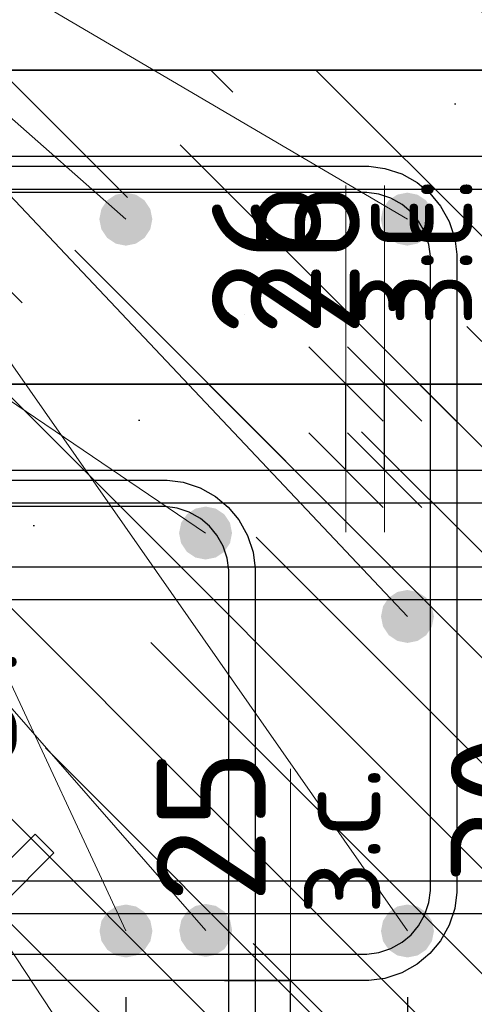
# Model space of a CAD drawing. Header units: metres. Extents: x -38 to 97, y -15 to 21.
# Tile 146 of 233: x 72.368 to 72.506, y 6.396 to 6.694. Entities that reach past the tile are written whole.
import ezdxf

# ---------------------------------------------------------------- set-up
doc = ezdxf.new("R2010")
doc.units = ezdxf.units.M
doc.header["$PDMODE"] = 65
for name, color, linetype, lineweight in [('XR$3$Арм. стержнями верхней зоны', 180, 'Continuous', 35), ('XR$3$Арм. стержнями нижней зоны', 180, 'Continuous', 35), ('XR$3$Арм.стержн. Арматура края', 96, 'Continuous', 35), ('XR$3$Арм.стержн. Хомут', 240, 'Continuous', 35), ('XR$3$Арм.стержн.горизонт. 1', 180, 'Continuous', 35), ('XR$3$Размерная линия (1)', 7, 'Continuous', 13), ('XR$3$Размерная линия_ общее', 7, 'Continuous', 13), ('XR$4$Арм. стержнями верхней зоны', 180, 'Continuous', 35), ('XR$4$Арм. стержнями нижней зоны', 180, 'Continuous', 35), ('XR$4$Арм.стержн. Арматура края', 96, 'Continuous', 35), ('XR$4$Арм.стержн. Хомут', 240, 'Continuous', 35), ('XR$4$Арм.стержн.горизонт. 1', 180, 'Continuous', 35), ('XR$4$Размерная линия_ общее', 7, 'Continuous', 13), ('XR$6$Арм. стержнями верхней зоны', 180, 'Continuous', 35), ('XR$6$Арм. стержнями нижней зоны', 180, 'Continuous', 35), ('XR$6$Арм.стержн. Арматура края', 96, 'Continuous', 35), ('XR$6$Арм.стержн. Хомут', 240, 'Continuous', 35), ('XR$6$Арм.стержн.горизонт. 1', 180, 'Continuous', 35), ('XR$6$Размерная линия_ общее', 7, 'Continuous', 13)]:
    doc.layers.add(name, color=color, linetype=linetype, lineweight=lineweight)
doc.styles.add('ISOCPEUR', font='txt')
doc.dimstyles.new('DIMSTYLE_11', dxfattribs={"dimtxt": 0.033, "dimasz": 0.0375, "dimexe": 0, "dimexo": 0, "dimgap": 0.0165, "dimtad": 2, "dimdec": 0, "dimlfac": 1000, "dimrnd": 1, "dimzin": 12, "dimdsep": 46, "dimtxsty": 'ISOCPEUR', "dimblk1": 'ALL_ML_STRICH', "dimblk2": 'ALL_ML_STRICH', "dimsah": 1, "dimcen": 0, "dimclrd": 7, "dimclre": 256, "dimclrt": 7, "dimadec": 0, "dimazin": 0, "dimtfac": 1, "dimtdec": 0, "dimtix": 1, "dimtmove": 2, "dimatfit": 3, "dimfxl": 0, "dimtvp": 1.2, "dimtzin": 0, "dimlwd": 0, "dimlwe": -3, "dimarcsym": 0})
doc.dimstyles.new('DIMSTYLE_12', dxfattribs={"dimtxt": 0.03, "dimasz": 0.03, "dimexe": 0, "dimexo": 0, "dimgap": 0.015, "dimtad": 2, "dimdec": 0, "dimlfac": 1000, "dimrnd": 1, "dimzin": 12, "dimdsep": 46, "dimtxsty": 'ISOCPEUR', "dimblk1": 'ALL_ML_STRICH', "dimblk2": 'ALL_ML_STRICH', "dimsah": 1, "dimcen": 0, "dimclrd": 7, "dimclre": 256, "dimclrt": 7, "dimadec": 0, "dimazin": 0, "dimtfac": 1, "dimtdec": 0, "dimtix": 1, "dimtmove": 2, "dimatfit": 3, "dimfxl": 0, "dimtzin": 0, "dimlwd": 0, "dimlwe": -3, "dimarcsym": 0})
doc.dimstyles.new('DIMSTYLE_14', dxfattribs={"dimtxt": 0.03, "dimasz": 0.03, "dimexe": 0, "dimexo": 0, "dimgap": 0.015, "dimtad": 2, "dimdec": 0, "dimlfac": 1000, "dimrnd": 1, "dimzin": 12, "dimdsep": 46, "dimtxsty": 'ISOCPEUR', "dimblk1": 'ALL_ML_STRICH', "dimblk2": 'ALL_ML_STRICH', "dimsah": 1, "dimcen": 0, "dimclrd": 7, "dimclre": 256, "dimclrt": 7, "dimadec": 0, "dimazin": 0, "dimtfac": 1, "dimtdec": 0, "dimtix": 1, "dimtmove": 2, "dimatfit": 3, "dimfxl": 0, "dimtvp": 1.2, "dimtzin": 0, "dimlwd": 0, "dimlwe": -3, "dimarcsym": 0})
doc.dimstyles.new('DIMSTYLE_9', dxfattribs={"dimtxt": 0.033, "dimasz": 0.0375, "dimexe": 0, "dimexo": 0, "dimgap": 0.0165, "dimtad": 2, "dimdec": 0, "dimlfac": 1000, "dimrnd": 1, "dimzin": 12, "dimdsep": 46, "dimtxsty": 'ISOCPEUR', "dimblk1": 'ALL_ML_STRICH', "dimblk2": 'ALL_ML_STRICH', "dimsah": 1, "dimcen": 0, "dimclrd": 7, "dimclre": 256, "dimclrt": 7, "dimadec": 0, "dimazin": 0, "dimtfac": 1, "dimtdec": 0, "dimtix": 1, "dimtmove": 2, "dimatfit": 3, "dimfxl": 0, "dimtvp": 1.2, "dimtzin": 0, "dimlwd": 0, "dimlwe": -3, "dimarcsym": 0})
pattern_1 = [(135, (0, 0), (-0.031819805, -0.031819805), [0.4, -0.05, 0, -0.05]), (135, (-0.01591, -0.01591), (-0.031819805, -0.031819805), [0.8, -0.1, 0.1, -0.1])]

# ---------------------------------------------------------------- blocks, each defined once
blk = doc.blocks.new('ALL_ML_STRICH')
at = {"color": 0, "linetype": 'ByBlock', "lineweight": -2}
for p, q in [((0, -0.5), (0, 0.5)), ((-0.3, -0.3), (0.3, 0.3)), ((-1, 0), (0.5, 0))]:
    blk.add_line(p, q, dxfattribs=at)
blk = doc.blocks.new('*D68')
at = {"layer": 'DEFPOINTS', "color": 7, "linetype": 'Continuous', "lineweight": 13, "transparency": 33554687}
for p in [(72.27526, 6.46063), (72.27526, 6.42564), (72.30026, 6.42064)]:
    blk.add_point(p, dxfattribs=at)
at = {"layer": 'XR$3$Размерная линия_ общее', "color": 253, "linetype": 'Continuous', "lineweight": -2, "true_color": 0xa0a0a0, "transparency": 33554687}
for p, q in [((72.27526, 6.44564), (72.27526, 6.46063)), ((72.30026, 6.44064), (72.30026, 6.46063))]:
    blk.add_line(p, q, dxfattribs=at)
at = {"layer": 'XR$3$Размерная линия_ общее', "color": 7, "linetype": 'Continuous', "lineweight": -2, "transparency": 33554687}
blk.add_line((72.27526, 6.46063), (72.30026, 6.46063), dxfattribs=at)
at = {"layer": 'XR$3$Размерная линия_ общее', "color": 7, "linetype": 'Continuous', "lineweight": 13, "transparency": 33554687, "xscale": 0.0375, "yscale": 0.0375, "zscale": 0.0375, "rotation": 180}
blk.add_blockref('ALL_ML_STRICH', (72.27526, 6.46063), dxfattribs=at)
at = {"layer": 'XR$3$Размерная линия_ общее', "color": 7, "linetype": 'Continuous', "lineweight": 13, "transparency": 33554687, "xscale": 0.0375, "yscale": 0.0375, "zscale": 0.0375}
blk.add_blockref('ALL_ML_STRICH', (72.30026, 6.46063), dxfattribs=at)
at = {"layer": 'XR$3$Размерная линия_ общее', "color": 7, "linetype": 'Continuous', "lineweight": 13, "transparency": 33554687, "insert": (72.34699, 6.48463), "char_height": 0.033, "width": 0.066, "attachment_point": 5, "style": 'ISOCPEUR'}
blk.add_mtext('\\A1;{25}', dxfattribs=at)
at = {"layer": 'XR$3$Размерная линия_ общее', "color": 7, "linetype": 'Continuous', "lineweight": 13, "transparency": 33554687, "insert": (72.32004, 6.46042), "char_height": 0.027, "width": 0.00135, "attachment_point": 1, "line_spacing_factor": 0.60241, "style": 'ISOCPEUR'}
blk.add_mtext('з.с.', dxfattribs=at)
blk = doc.blocks.new('*D70')
at = {"layer": 'DEFPOINTS', "color": 7, "linetype": 'Continuous', "lineweight": 13, "transparency": 33554687}
for p in [(72.40997, 6.40326), (72.41497, 6.37826), (72.44996, 6.37826)]:
    blk.add_point(p, dxfattribs=at)
at = {"layer": 'XR$3$Размерная линия_ общее', "color": 253, "linetype": 'Continuous', "lineweight": -2, "true_color": 0xa0a0a0, "transparency": 33554687}
for p, q in [((72.42997, 6.40326), (72.44996, 6.40326)), ((72.43497, 6.37826), (72.44996, 6.37826))]:
    blk.add_line(p, q, dxfattribs=at)
at = {"layer": 'XR$3$Размерная линия_ общее', "color": 7, "linetype": 'Continuous', "lineweight": -2, "transparency": 33554687}
blk.add_line((72.44996, 6.37826), (72.44996, 6.40326), dxfattribs=at)
at = {"layer": 'XR$3$Размерная линия_ общее', "color": 7, "linetype": 'Continuous', "lineweight": 13, "transparency": 33554687, "xscale": 0.0375, "yscale": 0.0375, "zscale": 0.0375}
for p, rotation in [((72.44996, 6.40326), 90), ((72.44996, 6.37826), 270)]:
    blk.add_blockref('ALL_ML_STRICH', p, dxfattribs=dict(at, rotation=rotation))
at = {"layer": 'XR$3$Размерная линия_ общее', "color": 7, "linetype": 'Continuous', "lineweight": 13, "transparency": 33554687, "insert": (72.45016, 6.42304), "char_height": 0.027, "width": 0.00135, "attachment_point": 1, "rotation": 90, "line_spacing_factor": 0.60241, "style": 'ISOCPEUR'}
blk.add_mtext('з.с.', dxfattribs=at)
at = {"layer": 'XR$3$Размерная линия_ общее', "color": 7, "linetype": 'Continuous', "lineweight": 13, "transparency": 33554687, "insert": (72.42596, 6.44998), "char_height": 0.033, "width": 0.066, "attachment_point": 5, "rotation": 90, "style": 'ISOCPEUR'}
blk.add_mtext('\\A1;{25}', dxfattribs=at)
blk = doc.blocks.new('*D74')
at = {"layer": 'DEFPOINTS', "color": 7, "linetype": 'Continuous', "lineweight": 13, "transparency": 33554687}
for p in [(72.31523, 6.41826), (72.40023, 6.41826), (72.31523, 6.30302)]:
    blk.add_point(p, dxfattribs=at)
at = {"layer": 'XR$3$Размерная линия (1)', "color": 9, "linetype": 'Continuous', "lineweight": -2, "true_color": 0xc7c7c7, "transparency": 33554687}
for p, q in [((72.31523, 6.39826), (72.31523, 6.30302)), ((72.40023, 6.39826), (72.40023, 6.30302))]:
    blk.add_line(p, q, dxfattribs=at)
at = {"layer": 'XR$3$Размерная линия (1)', "color": 7, "linetype": 'Continuous', "lineweight": -2, "transparency": 33554687}
blk.add_line((72.31523, 6.30302), (72.40023, 6.30302), dxfattribs=at)
at = {"layer": 'XR$3$Размерная линия (1)', "color": 7, "linetype": 'Continuous', "lineweight": 13, "transparency": 33554687, "xscale": 0.03, "yscale": 0.03, "zscale": 0.03, "rotation": 180}
blk.add_blockref('ALL_ML_STRICH', (72.31523, 6.30302), dxfattribs=at)
at = {"layer": 'XR$3$Размерная линия (1)', "color": 7, "linetype": 'Continuous', "lineweight": 13, "transparency": 33554687, "xscale": 0.03, "yscale": 0.03, "zscale": 0.03}
blk.add_blockref('ALL_ML_STRICH', (72.40023, 6.30302), dxfattribs=at)
at = {"layer": 'XR$3$Размерная линия (1)', "color": 7, "linetype": 'Continuous', "lineweight": 13, "transparency": 33554687, "insert": (72.35923, 6.32552), "char_height": 0.03, "width": 0.06, "attachment_point": 5, "style": 'ISOCPEUR'}
blk.add_mtext('\\A1;{85}', dxfattribs=at)
blk = doc.blocks.new('*D75')
at = {"layer": 'DEFPOINTS', "color": 7, "linetype": 'Continuous', "lineweight": 13, "transparency": 33554687}
for p in [(72.40023, 6.41826), (72.4853, 6.41826), (72.40023, 6.30302)]:
    blk.add_point(p, dxfattribs=at)
at = {"layer": 'XR$3$Размерная линия (1)', "color": 9, "linetype": 'Continuous', "lineweight": -2, "true_color": 0xc7c7c7, "transparency": 33554687}
for p, q in [((72.40023, 6.39826), (72.40023, 6.30302)), ((72.4853, 6.39826), (72.4853, 6.30302))]:
    blk.add_line(p, q, dxfattribs=at)
at = {"layer": 'XR$3$Размерная линия (1)', "color": 7, "linetype": 'Continuous', "lineweight": -2, "transparency": 33554687}
blk.add_line((72.40023, 6.30302), (72.4853, 6.30302), dxfattribs=at)
at = {"layer": 'XR$3$Размерная линия (1)', "color": 7, "linetype": 'Continuous', "lineweight": 13, "transparency": 33554687, "xscale": 0.03, "yscale": 0.03, "zscale": 0.03, "rotation": 180}
blk.add_blockref('ALL_ML_STRICH', (72.40023, 6.30302), dxfattribs=at)
at = {"layer": 'XR$3$Размерная линия (1)', "color": 7, "linetype": 'Continuous', "lineweight": 13, "transparency": 33554687, "xscale": 0.03, "yscale": 0.03, "zscale": 0.03}
blk.add_blockref('ALL_ML_STRICH', (72.4853, 6.30302), dxfattribs=at)
at = {"layer": 'XR$3$Размерная линия (1)', "color": 7, "linetype": 'Continuous', "lineweight": 13, "transparency": 33554687, "insert": (72.44426, 6.32552), "char_height": 0.03, "width": 0.06, "attachment_point": 5, "style": 'ISOCPEUR'}
blk.add_mtext('\\A1;{85}', dxfattribs=at)
blk = doc.blocks.new('*D76')
at = {"layer": 'DEFPOINTS', "color": 7, "linetype": 'Continuous', "lineweight": 13, "transparency": 33554687}
for p in [(72.4853, 6.41826), (72.52526, 6.37826), (72.4853, 6.30302)]:
    blk.add_point(p, dxfattribs=at)
at = {"layer": 'XR$3$Размерная линия (1)', "color": 9, "linetype": 'Continuous', "lineweight": -2, "true_color": 0xc7c7c7, "transparency": 33554687}
for p, q in [((72.4853, 6.39826), (72.4853, 6.30302)), ((72.52526, 6.35826), (72.52526, 6.30302))]:
    blk.add_line(p, q, dxfattribs=at)
at = {"layer": 'XR$3$Размерная линия (1)', "color": 7, "linetype": 'Continuous', "lineweight": -2, "transparency": 33554687}
blk.add_line((72.4853, 6.30302), (72.52526, 6.30302), dxfattribs=at)
at = {"layer": 'XR$3$Размерная линия (1)', "color": 7, "linetype": 'Continuous', "lineweight": 13, "transparency": 33554687, "xscale": 0.03, "yscale": 0.03, "zscale": 0.03, "rotation": 180}
blk.add_blockref('ALL_ML_STRICH', (72.4853, 6.30302), dxfattribs=at)
at = {"layer": 'XR$3$Размерная линия (1)', "color": 7, "linetype": 'Continuous', "lineweight": 13, "transparency": 33554687, "xscale": 0.03, "yscale": 0.03, "zscale": 0.03}
blk.add_blockref('ALL_ML_STRICH', (72.52526, 6.30302), dxfattribs=at)
at = {"layer": 'XR$3$Размерная линия (1)', "color": 7, "linetype": 'Continuous', "lineweight": 13, "transparency": 33554687, "insert": (72.5656, 6.32522), "char_height": 0.03, "width": 0.06, "attachment_point": 5, "style": 'ISOCPEUR'}
blk.add_mtext('\\A1;{40}', dxfattribs=at)
blk = doc.blocks.new('*D143')
at = {"layer": 'DEFPOINTS', "color": 7, "linetype": 'Continuous', "lineweight": 13, "transparency": 33554687}
for p in [(72.50314, 6.67826), (72.50314, 6.65226), (72.54312, 6.65226)]:
    blk.add_point(p, dxfattribs=at)
at = {"layer": 'XR$3$Размерная линия_ общее', "color": 253, "linetype": 'Continuous', "lineweight": -2, "true_color": 0xa0a0a0, "transparency": 33554687}
for p, q in [((72.52314, 6.67826), (72.54312, 6.67826)), ((72.52314, 6.65226), (72.54312, 6.65226))]:
    blk.add_line(p, q, dxfattribs=at)
at = {"layer": 'XR$3$Размерная линия_ общее', "color": 7, "linetype": 'Continuous', "lineweight": -2, "transparency": 33554687}
blk.add_line((72.54312, 6.65226), (72.54312, 6.67826), dxfattribs=at)
at = {"layer": 'XR$3$Размерная линия_ общее', "color": 7, "linetype": 'Continuous', "lineweight": 13, "transparency": 33554687, "xscale": 0.0375, "yscale": 0.0375, "zscale": 0.0375}
for p, rotation in [((72.54312, 6.67826), 90), ((72.54312, 6.65226), 270)]:
    blk.add_blockref('ALL_ML_STRICH', p, dxfattribs=dict(at, rotation=rotation))
at = {"layer": 'XR$3$Размерная линия_ общее', "color": 7, "linetype": 'Continuous', "lineweight": 13, "transparency": 33554687, "insert": (72.54266, 6.69562), "char_height": 0.027, "width": 0.00135, "attachment_point": 1, "rotation": 90, "line_spacing_factor": 0.60241, "style": 'ISOCPEUR'}
blk.add_mtext('з.с.', dxfattribs=at)
at = {"layer": 'XR$3$Размерная линия_ общее', "color": 7, "linetype": 'Continuous', "lineweight": 13, "transparency": 33554687, "insert": (72.51912, 6.71598), "char_height": 0.033, "width": 0.066, "attachment_point": 5, "rotation": 90, "style": 'ISOCPEUR'}
blk.add_mtext('\\A1;{26}', dxfattribs=at)
blk = doc.blocks.new('*D495')
at = {"layer": 'DEFPOINTS', "color": 7, "linetype": 'Continuous', "lineweight": 13, "transparency": 33554687}
for p in [(72.4384, 6.58345), (72.4384, 6.55745), (72.47839, 6.55745)]:
    blk.add_point(p, dxfattribs=at)
at = {"layer": 'XR$4$Размерная линия_ общее', "color": 253, "linetype": 'Continuous', "lineweight": -2, "true_color": 0xa0a0a0, "transparency": 33554687}
for p, q in [((72.4584, 6.58345), (72.47839, 6.58345)), ((72.4584, 6.55745), (72.47839, 6.55745))]:
    blk.add_line(p, q, dxfattribs=at)
at = {"layer": 'XR$4$Размерная линия_ общее', "color": 7, "linetype": 'Continuous', "lineweight": -2, "transparency": 33554687}
blk.add_line((72.47839, 6.55745), (72.47839, 6.58345), dxfattribs=at)
at = {"layer": 'XR$4$Размерная линия_ общее', "color": 7, "linetype": 'Continuous', "lineweight": 13, "transparency": 33554687, "xscale": 0.0375, "yscale": 0.0375, "zscale": 0.0375}
for p, rotation in [((72.47839, 6.58345), 90), ((72.47839, 6.55745), 270)]:
    blk.add_blockref('ALL_ML_STRICH', p, dxfattribs=dict(at, rotation=rotation))
at = {"layer": 'XR$4$Размерная линия_ общее', "color": 7, "linetype": 'Continuous', "lineweight": 13, "transparency": 33554687, "insert": (72.47793, 6.60081), "char_height": 0.027, "width": 0.00135, "attachment_point": 1, "rotation": 90, "line_spacing_factor": 0.60241, "style": 'ISOCPEUR'}
blk.add_mtext('з.с.', dxfattribs=at)
at = {"layer": 'XR$4$Размерная линия_ общее', "color": 7, "linetype": 'Continuous', "lineweight": 13, "transparency": 33554687, "insert": (72.45439, 6.62117), "char_height": 0.033, "width": 0.066, "attachment_point": 5, "rotation": 90, "style": 'ISOCPEUR'}
blk.add_mtext('\\A1;{26}', dxfattribs=at)
blk = doc.blocks.new('*D795')
at = {"layer": 'DEFPOINTS', "color": 7, "linetype": 'Continuous', "lineweight": 13, "transparency": 33554687}
for p in [(72.42673, 6.58345), (72.42673, 6.55745), (72.46671, 6.55745)]:
    blk.add_point(p, dxfattribs=at)
at = {"layer": 'XR$6$Размерная линия_ общее', "color": 253, "linetype": 'Continuous', "lineweight": -2, "true_color": 0xa0a0a0, "transparency": 33554687}
for p, q in [((72.44673, 6.58345), (72.46671, 6.58345)), ((72.44673, 6.55745), (72.46671, 6.55745))]:
    blk.add_line(p, q, dxfattribs=at)
at = {"layer": 'XR$6$Размерная линия_ общее', "color": 7, "linetype": 'Continuous', "lineweight": -2, "transparency": 33554687}
blk.add_line((72.46671, 6.55745), (72.46671, 6.58345), dxfattribs=at)
at = {"layer": 'XR$6$Размерная линия_ общее', "color": 7, "linetype": 'Continuous', "lineweight": 13, "transparency": 33554687, "xscale": 0.0375, "yscale": 0.0375, "zscale": 0.0375}
for p, rotation in [((72.46671, 6.58345), 90), ((72.46671, 6.55745), 270)]:
    blk.add_blockref('ALL_ML_STRICH', p, dxfattribs=dict(at, rotation=rotation))
at = {"layer": 'XR$6$Размерная линия_ общее', "color": 7, "linetype": 'Continuous', "lineweight": 13, "transparency": 33554687, "insert": (72.46625, 6.60081), "char_height": 0.027, "width": 0.00135, "attachment_point": 1, "rotation": 90, "line_spacing_factor": 0.60241, "style": 'ISOCPEUR'}
blk.add_mtext('з.с.', dxfattribs=at)
at = {"layer": 'XR$6$Размерная линия_ общее', "color": 7, "linetype": 'Continuous', "lineweight": 13, "transparency": 33554687, "insert": (72.44271, 6.62117), "char_height": 0.033, "width": 0.066, "attachment_point": 5, "rotation": 90, "style": 'ISOCPEUR'}
blk.add_mtext('\\A1;{26}', dxfattribs=at)
blk = doc.blocks.new('*D935')
at = {"layer": 'DEFPOINTS', "color": 7, "linetype": 'Continuous', "lineweight": 13, "transparency": 33554687}
for p in [(72.49895, 6.41345), (72.49895, 6.38345), (72.53893, 6.38345)]:
    blk.add_point(p, dxfattribs=at)
at = {"layer": 'XR$6$Размерная линия_ общее', "color": 253, "linetype": 'Continuous', "lineweight": -2, "true_color": 0xa0a0a0, "transparency": 33554687}
for p, q in [((72.51895, 6.41345), (72.53893, 6.41345)), ((72.51895, 6.38345), (72.53893, 6.38345))]:
    blk.add_line(p, q, dxfattribs=at)
at = {"layer": 'XR$6$Размерная линия_ общее', "color": 7, "linetype": 'Continuous', "lineweight": -2, "transparency": 33554687}
blk.add_line((72.53893, 6.38345), (72.53893, 6.41345), dxfattribs=at)
at = {"layer": 'XR$6$Размерная линия_ общее', "color": 7, "linetype": 'Continuous', "lineweight": 13, "transparency": 33554687, "xscale": 0.0375, "yscale": 0.0375, "zscale": 0.0375}
for p, rotation in [((72.53893, 6.41345), 90), ((72.53893, 6.38345), 270)]:
    blk.add_blockref('ALL_ML_STRICH', p, dxfattribs=dict(at, rotation=rotation))
at = {"layer": 'XR$6$Размерная линия_ общее', "color": 7, "linetype": 'Continuous', "lineweight": 13, "transparency": 33554687, "insert": (72.53948, 6.42811), "char_height": 0.027, "width": 0.00135, "attachment_point": 1, "rotation": 90, "line_spacing_factor": 0.60241, "style": 'ISOCPEUR'}
blk.add_mtext('з.с.', dxfattribs=at)
at = {"layer": 'XR$6$Размерная линия_ общее', "color": 7, "linetype": 'Continuous', "lineweight": 13, "transparency": 33554687, "insert": (72.51493, 6.45517), "char_height": 0.033, "width": 0.066, "attachment_point": 5, "rotation": 90, "style": 'ISOCPEUR'}
blk.add_mtext('\\A1;{30}', dxfattribs=at)

msp = doc.modelspace()

# ---------------------------------------------------------------- hatches: boundary and pattern name
at = {"linetype": 'Continuous', "lineweight": 25, "transparency": 33554687}
h = msp.add_hatch(dxfattribs=at)
h.set_pattern_fill('__________540', scale=0.015, style=0, pattern_type=2)
h.set_pattern_definition(pattern_1)
h.paths.add_polyline_path([(72.52526, 6.67826), (72.27526, 6.67826), (72.27526, 6.37826), (72.52526, 6.37826)], flags=0)
at = {"linetype": 'Continuous', "lineweight": 13, "transparency": 33554687}
h = msp.add_hatch(dxfattribs=at)
h.set_pattern_fill('__________540', scale=0.015, style=0, pattern_type=2)
h.set_pattern_definition(pattern_1)
h.paths.add_polyline_path([(72.21432, 6.58345), (72.21432, 6.38345), (72.62859, 6.38345), (72.62859, 6.58345)], flags=0)
h = msp.add_hatch(dxfattribs=at)
h.set_pattern_fill('__________540', scale=0.015, style=0, pattern_type=2)
h.set_pattern_definition(pattern_1)
h.paths.add_polyline_path([(72.21432, 6.58345), (72.21432, 6.38345), (72.62859, 6.38345), (72.62859, 6.58345)], flags=0)
at = {"layer": 'XR$3$Арм.стержн.горизонт. 1', "linetype": 'Continuous', "lineweight": 50, "transparency": 33554687}
for points in [[(72.40819, 6.63326), (72.40758, 6.63632), (72.40584, 6.63892), (72.40325, 6.64065), (72.40019, 6.64126), (72.39713, 6.64065), (72.39453, 6.63892), (72.3928, 6.63632), (72.39219, 6.63326), (72.3928, 6.6302), (72.39453, 6.6276), (72.39713, 6.62587), (72.40019, 6.62526), (72.40325, 6.62587), (72.40584, 6.6276), (72.40758, 6.6302)], [(72.49326, 6.63326), (72.49266, 6.63632), (72.49092, 6.63892), (72.48833, 6.64065), (72.48526, 6.64126), (72.4822, 6.64065), (72.47961, 6.63892), (72.47787, 6.63632), (72.47726, 6.63326), (72.47787, 6.6302), (72.47961, 6.6276), (72.4822, 6.62587), (72.48526, 6.62526), (72.48833, 6.62587), (72.49092, 6.6276), (72.49266, 6.6302)], [(72.4933, 6.51326), (72.49269, 6.51632), (72.49096, 6.51892), (72.48836, 6.52065), (72.4853, 6.52126), (72.48224, 6.52065), (72.47965, 6.51892), (72.47791, 6.51632), (72.4773, 6.51326), (72.47791, 6.5102), (72.47965, 6.5076), (72.48224, 6.50587), (72.4853, 6.50526), (72.48836, 6.50587), (72.49096, 6.5076), (72.49269, 6.5102)], [(72.40823, 6.41826), (72.40762, 6.42132), (72.40588, 6.42392), (72.40329, 6.42565), (72.40023, 6.42626), (72.39716, 6.42565), (72.39457, 6.42392), (72.39283, 6.42132), (72.39223, 6.41826), (72.39283, 6.4152), (72.39457, 6.4126), (72.39716, 6.41087), (72.40023, 6.41026), (72.40329, 6.41087), (72.40588, 6.4126), (72.40762, 6.4152)], [(72.4933, 6.41826), (72.49269, 6.42132), (72.49096, 6.42392), (72.48836, 6.42565), (72.4853, 6.42626), (72.48224, 6.42565), (72.47965, 6.42392), (72.47791, 6.42132), (72.4773, 6.41826), (72.47791, 6.4152), (72.47965, 6.4126), (72.48224, 6.41087), (72.4853, 6.41026), (72.48836, 6.41087), (72.49096, 6.4126), (72.49269, 6.4152)]]:
    msp.add_hatch(color=7, dxfattribs=at).paths.add_polyline_path(points)
at = {"layer": 'XR$4$Арм.стержн.горизонт. 1', "linetype": 'Continuous', "lineweight": 50, "transparency": 33554687}
for points in [[(72.43228, 6.53845), (72.43168, 6.54151), (72.42994, 6.54411), (72.42735, 6.54584), (72.42428, 6.54645), (72.42122, 6.54584), (72.41863, 6.54411), (72.41689, 6.54151), (72.41628, 6.53845), (72.41689, 6.53539), (72.41863, 6.53279), (72.42122, 6.53106), (72.42428, 6.53045), (72.42735, 6.53106), (72.42994, 6.53279), (72.43168, 6.53539)], [(72.43232, 6.41845), (72.43171, 6.42151), (72.42998, 6.42411), (72.42738, 6.42584), (72.42432, 6.42645), (72.42126, 6.42584), (72.41867, 6.42411), (72.41693, 6.42151), (72.41632, 6.41845), (72.41693, 6.41539), (72.41867, 6.41279), (72.42126, 6.41106), (72.42432, 6.41045), (72.42738, 6.41106), (72.42998, 6.41279), (72.43171, 6.41539)]]:
    msp.add_hatch(color=7, dxfattribs=at).paths.add_polyline_path(points)
at = {"layer": 'XR$6$Арм.стержн.горизонт. 1', "linetype": 'Continuous', "lineweight": 50, "transparency": 33554687}
for points in [[(72.43228, 6.53845), (72.43168, 6.54151), (72.42994, 6.54411), (72.42735, 6.54584), (72.42428, 6.54645), (72.42122, 6.54584), (72.41863, 6.54411), (72.41689, 6.54151), (72.41628, 6.53845), (72.41689, 6.53539), (72.41863, 6.53279), (72.42122, 6.53106), (72.42428, 6.53045), (72.42735, 6.53106), (72.42994, 6.53279), (72.43168, 6.53539)], [(72.43232, 6.41845), (72.43171, 6.42151), (72.42998, 6.42411), (72.42738, 6.42584), (72.42432, 6.42645), (72.42126, 6.42584), (72.41867, 6.42411), (72.41693, 6.42151), (72.41632, 6.41845), (72.41693, 6.41539), (72.41867, 6.41279), (72.42126, 6.41106), (72.42432, 6.41045), (72.42738, 6.41106), (72.42998, 6.41279), (72.43171, 6.41539)]]:
    msp.add_hatch(color=7, dxfattribs=at).paths.add_polyline_path(points)

# ---------------------------------------------------------------- linework, layer by layer
at = {"color": 7, "linetype": 'Continuous', "lineweight": 35, "transparency": 33554687}
for p, q in [((72.52526, 6.67826), (72.27526, 6.67826)), ((72.62859, 6.58345), (72.21432, 6.58345)), ((72.62859, 6.58345), (72.21432, 6.58345))]:
    msp.add_line(p, q, dxfattribs=at)
at = {"color": 7, "linetype": 'Continuous', "lineweight": 13, "transparency": 33554687}
for p, q in [((72.46671, 6.58345), (72.46671, 6.64345)), ((72.47839, 6.58345), (72.47839, 6.64345)), ((72.44996, 6.40326), (72.44996, 6.46726))]:
    msp.add_line(p, q, dxfattribs=at)
at = {"layer": 'XR$3$Арм. стержнями верхней зоны', "color": 4, "linetype": 'Continuous', "lineweight": 25, "transparency": 33554687}
msp.add_lwpolyline([(72.30026, 6.65226), (72.66223, 6.65226), (72.66223, 6.64226), (72.30026, 6.64226), (72.30026, 6.65226)], dxfattribs=at)
at = {"layer": 'XR$3$Арм. стержнями нижней зоны', "color": 4, "linetype": 'Continuous', "lineweight": 25, "transparency": 33554687}
msp.add_lwpolyline([(72.30026, 6.52826), (72.66223, 6.52826), (72.66223, 6.51826), (72.30026, 6.51826), (72.30026, 6.52826)], dxfattribs=at)
at = {"layer": 'XR$3$Арм.стержн. Арматура края', "color": 4, "linetype": 'Continuous', "lineweight": 25, "transparency": 33554687}
for points in [[(72.66223, 6.51826), (72.33355, 6.51826), (72.32745, 6.51911), (72.3211, 6.5212), (72.31526, 6.52448), (72.31044, 6.5285), (72.30642, 6.53331), (72.30315, 6.53916), (72.30106, 6.54551), (72.30021, 6.55161), (72.30021, 6.61891), (72.30106, 6.62501), (72.30315, 6.63136), (72.30642, 6.63721), (72.31044, 6.64202), (72.31526, 6.64604), (72.3211, 6.64932), (72.32745, 6.65141), (72.33355, 6.65226), (72.66223, 6.65226)], [(72.66223, 6.64226), (72.33425, 6.64226), (72.32973, 6.64163), (72.32515, 6.64012), (72.32095, 6.63777), (72.31754, 6.63492), (72.31469, 6.63151), (72.31234, 6.62732), (72.31084, 6.62274), (72.31021, 6.61822), (72.31021, 6.5523), (72.31084, 6.54778), (72.31234, 6.5432), (72.31469, 6.53901), (72.31754, 6.5356), (72.32095, 6.53275), (72.32515, 6.5304), (72.32973, 6.52889), (72.33425, 6.52826), (72.66223, 6.52826)]]:
    msp.add_lwpolyline(points, dxfattribs=at)
at = {"layer": 'XR$3$Арм.стержн. Хомут', "color": 40, "linetype": 'Continuous', "lineweight": 25, "transparency": 33554687}
for points in [[(72.3269, 6.64926), (72.47359, 6.64926), (72.47847, 6.64858), (72.48355, 6.64691), (72.48822, 6.64429), (72.49207, 6.64107), (72.49529, 6.63722), (72.49791, 6.63254), (72.49959, 6.62746), (72.50026, 6.62258), (72.50026, 6.42994), (72.49959, 6.42506), (72.49791, 6.41998), (72.49529, 6.4153), (72.49207, 6.41145), (72.48822, 6.40823), (72.48355, 6.40561), (72.47847, 6.40394), (72.47359, 6.40326), (72.3269, 6.40326)], [(72.3269, 6.64926), (72.47359, 6.64926), (72.47847, 6.64858), (72.48355, 6.64691), (72.48822, 6.64429), (72.49207, 6.64107), (72.49529, 6.63722), (72.49791, 6.63254), (72.49959, 6.62746), (72.50026, 6.62258), (72.50026, 6.42994), (72.49959, 6.42506), (72.49791, 6.41998), (72.49529, 6.4153), (72.49207, 6.41145), (72.48822, 6.40823), (72.48355, 6.40561), (72.47847, 6.40394), (72.47359, 6.40326), (72.3269, 6.40326)], [(72.32746, 6.41126), (72.47303, 6.41126), (72.47665, 6.41176), (72.48031, 6.41297), (72.48367, 6.41485), (72.4864, 6.41713), (72.48868, 6.41986), (72.49055, 6.42321), (72.49176, 6.42687), (72.49226, 6.43049), (72.49226, 6.62203), (72.49176, 6.62564), (72.49055, 6.62931), (72.48868, 6.63266), (72.4864, 6.63539), (72.48367, 6.63767), (72.48031, 6.63955), (72.47665, 6.64076), (72.47303, 6.64126), (72.32746, 6.64126)], [(72.32746, 6.41126), (72.47303, 6.41126), (72.47665, 6.41176), (72.48031, 6.41297), (72.48367, 6.41485), (72.4864, 6.41713), (72.48868, 6.41986), (72.49055, 6.42321), (72.49176, 6.42687), (72.49226, 6.43049), (72.49226, 6.62203), (72.49176, 6.62564), (72.49055, 6.62931), (72.48868, 6.63266), (72.4864, 6.63539), (72.48367, 6.63767), (72.48031, 6.63955), (72.47665, 6.64076), (72.47303, 6.64126), (72.32746, 6.64126)], [(72.3421, 6.41685), (72.37277, 6.44752), (72.37843, 6.44187), (72.34756, 6.41099)], [(72.3421, 6.41685), (72.37277, 6.44752), (72.37843, 6.44187), (72.34756, 6.41099)]]:
    msp.add_lwpolyline(points, dxfattribs=at)
at = {"layer": 'XR$3$Арм.стержн.горизонт. 1', "color": 7, "linetype": 'Continuous', "lineweight": 13, "transparency": 33554687}
for q in [(72.4853, 6.41826), (72.40023, 6.41826), (72.4853, 6.51326), (72.48526, 6.63326), (72.40019, 6.63326)]:
    msp.add_line((72.23031, 6.78305), q, dxfattribs=at)
at = {"layer": 'XR$4$Арм. стержнями верхней зоны', "color": 4, "linetype": 'Continuous', "lineweight": 25, "transparency": 33554687}
msp.add_lwpolyline([(72.23932, 6.55745), (72.63359, 6.55745), (72.63359, 6.54745), (72.23932, 6.54745), (72.23932, 6.55745)], dxfattribs=at)
msp.add_lwpolyline([(72.23932, 6.55745), (72.63359, 6.55745), (72.63359, 6.54745), (72.23932, 6.54745), (72.23932, 6.55745)], dxfattribs=at)
at = {"layer": 'XR$4$Арм. стержнями нижней зоны', "color": 4, "linetype": 'Continuous', "lineweight": 25, "transparency": 33554687}
msp.add_lwpolyline([(72.23932, 6.43345), (72.63359, 6.43345), (72.63359, 6.42345), (72.23932, 6.42345), (72.23932, 6.43345)], dxfattribs=at)
msp.add_lwpolyline([(72.23932, 6.43345), (72.63359, 6.43345), (72.63359, 6.42345), (72.23932, 6.42345), (72.23932, 6.43345)], dxfattribs=at)
at = {"layer": 'XR$4$Арм.стержн. Арматура края', "color": 4, "linetype": 'Continuous', "lineweight": 25, "transparency": 33554687}
for points in [[(72.63359, 6.42345), (72.26789, 6.42345), (72.26267, 6.42417), (72.25723, 6.42597), (72.25222, 6.42877), (72.2481, 6.43222), (72.24465, 6.43635), (72.24184, 6.44136), (72.24005, 6.4468), (72.23932, 6.45201), (72.23932, 6.52888), (72.24005, 6.5341), (72.24184, 6.53954), (72.24465, 6.54455), (72.2481, 6.54868), (72.25222, 6.55212), (72.25723, 6.55493), (72.26267, 6.55672), (72.26789, 6.55745), (72.63359, 6.55745)], [(72.63359, 6.42345), (72.26789, 6.42345), (72.26267, 6.42417), (72.25723, 6.42597), (72.25222, 6.42877), (72.2481, 6.43222), (72.24465, 6.43635), (72.24184, 6.44136), (72.24005, 6.4468), (72.23932, 6.45201), (72.23932, 6.52888), (72.24005, 6.5341), (72.24184, 6.53954), (72.24465, 6.54455), (72.2481, 6.54868), (72.25222, 6.55212), (72.25723, 6.55493), (72.26267, 6.55672), (72.26789, 6.55745), (72.63359, 6.55745)], [(72.63359, 6.54745), (72.26858, 6.54745), (72.26494, 6.54694), (72.26128, 6.54573), (72.25792, 6.54385), (72.25519, 6.54158), (72.25292, 6.53885), (72.25104, 6.53549), (72.24983, 6.53183), (72.24932, 6.52819), (72.24932, 6.45271), (72.24983, 6.44907), (72.25104, 6.4454), (72.25292, 6.44205), (72.25519, 6.43932), (72.25792, 6.43704), (72.26128, 6.43516), (72.26494, 6.43395), (72.26858, 6.43345), (72.63359, 6.43345)], [(72.63359, 6.54745), (72.26858, 6.54745), (72.26494, 6.54694), (72.26128, 6.54573), (72.25792, 6.54385), (72.25519, 6.54158), (72.25292, 6.53885), (72.25104, 6.53549), (72.24983, 6.53183), (72.24932, 6.52819), (72.24932, 6.45271), (72.24983, 6.44907), (72.25104, 6.4454), (72.25292, 6.44205), (72.25519, 6.43932), (72.25792, 6.43704), (72.26128, 6.43516), (72.26494, 6.43395), (72.26858, 6.43345), (72.63359, 6.43345)]]:
    msp.add_lwpolyline(points, dxfattribs=at)
at = {"layer": 'XR$4$Арм.стержн. Хомут', "color": 40, "linetype": 'Continuous', "lineweight": 25, "transparency": 33554687}
for points in [[(72.23928, 6.33513), (72.23928, 6.52777), (72.23996, 6.53265), (72.24164, 6.53773), (72.24426, 6.54241), (72.24747, 6.54626), (72.25132, 6.54948), (72.256, 6.55209), (72.26108, 6.55377), (72.26596, 6.55445), (72.41265, 6.55445), (72.41753, 6.55377), (72.42261, 6.55209), (72.42728, 6.54948), (72.43113, 6.54626), (72.43435, 6.54241), (72.43697, 6.53773), (72.43864, 6.53265), (72.43932, 6.52777), (72.43932, 6.33513)], [(72.23928, 6.33513), (72.23928, 6.52777), (72.23996, 6.53265), (72.24164, 6.53773), (72.24426, 6.54241), (72.24747, 6.54626), (72.25132, 6.54948), (72.256, 6.55209), (72.26108, 6.55377), (72.26596, 6.55445), (72.41265, 6.55445), (72.41753, 6.55377), (72.42261, 6.55209), (72.42728, 6.54948), (72.43113, 6.54626), (72.43435, 6.54241), (72.43697, 6.53773), (72.43864, 6.53265), (72.43932, 6.52777), (72.43932, 6.33513)], [(72.43132, 6.33568), (72.43132, 6.52722), (72.43082, 6.53083), (72.42961, 6.5345), (72.42773, 6.53785), (72.42545, 6.54058), (72.42272, 6.54286), (72.41937, 6.54474), (72.41571, 6.54595), (72.41209, 6.54645), (72.26652, 6.54645), (72.2629, 6.54595), (72.25924, 6.54474), (72.25588, 6.54286), (72.25315, 6.54058), (72.25087, 6.53785), (72.24899, 6.5345), (72.24779, 6.53083), (72.24728, 6.52722), (72.24728, 6.33568)], [(72.43132, 6.33568), (72.43132, 6.52722), (72.43082, 6.53083), (72.42961, 6.5345), (72.42773, 6.53785), (72.42545, 6.54058), (72.42272, 6.54286), (72.41937, 6.54474), (72.41571, 6.54595), (72.41209, 6.54645), (72.26652, 6.54645), (72.2629, 6.54595), (72.25924, 6.54474), (72.25588, 6.54286), (72.25315, 6.54058), (72.25087, 6.53785), (72.24899, 6.5345), (72.24779, 6.53083), (72.24728, 6.52722), (72.24728, 6.33568)]]:
    msp.add_lwpolyline(points, dxfattribs=at)
at = {"layer": 'XR$4$Арм.стержн.горизонт. 1', "color": 7, "linetype": 'Continuous', "lineweight": 13, "transparency": 33554687}
for q in [(72.42432, 6.32345), (72.42432, 6.41845), (72.42428, 6.53845)]:
    msp.add_line((72.1672, 6.71235), q, dxfattribs=at)
at = {"layer": 'XR$6$Арм. стержнями верхней зоны', "color": 4, "linetype": 'Continuous', "lineweight": 25, "transparency": 33554687}
msp.add_lwpolyline([(72.23932, 6.55745), (72.63359, 6.55745), (72.63359, 6.54745), (72.23932, 6.54745), (72.23932, 6.55745)], dxfattribs=at)
msp.add_lwpolyline([(72.23932, 6.55745), (72.63359, 6.55745), (72.63359, 6.54745), (72.23932, 6.54745), (72.23932, 6.55745)], dxfattribs=at)
at = {"layer": 'XR$6$Арм. стержнями нижней зоны', "color": 4, "linetype": 'Continuous', "lineweight": 25, "transparency": 33554687}
msp.add_lwpolyline([(72.23932, 6.43345), (72.63359, 6.43345), (72.63359, 6.42345), (72.23932, 6.42345), (72.23932, 6.43345)], dxfattribs=at)
msp.add_lwpolyline([(72.23932, 6.43345), (72.63359, 6.43345), (72.63359, 6.42345), (72.23932, 6.42345), (72.23932, 6.43345)], dxfattribs=at)
at = {"layer": 'XR$6$Арм.стержн. Арматура края', "color": 4, "linetype": 'Continuous', "lineweight": 25, "transparency": 33554687}
for points in [[(72.63359, 6.42345), (72.26789, 6.42345), (72.26267, 6.42417), (72.25723, 6.42597), (72.25222, 6.42877), (72.2481, 6.43222), (72.24465, 6.43635), (72.24184, 6.44136), (72.24005, 6.4468), (72.23932, 6.45201), (72.23932, 6.52888), (72.24005, 6.5341), (72.24184, 6.53954), (72.24465, 6.54455), (72.2481, 6.54868), (72.25222, 6.55212), (72.25723, 6.55493), (72.26267, 6.55672), (72.26789, 6.55745), (72.63359, 6.55745)], [(72.63359, 6.42345), (72.26789, 6.42345), (72.26267, 6.42417), (72.25723, 6.42597), (72.25222, 6.42877), (72.2481, 6.43222), (72.24465, 6.43635), (72.24184, 6.44136), (72.24005, 6.4468), (72.23932, 6.45201), (72.23932, 6.52888), (72.24005, 6.5341), (72.24184, 6.53954), (72.24465, 6.54455), (72.2481, 6.54868), (72.25222, 6.55212), (72.25723, 6.55493), (72.26267, 6.55672), (72.26789, 6.55745), (72.63359, 6.55745)], [(72.63359, 6.54745), (72.26858, 6.54745), (72.26494, 6.54694), (72.26128, 6.54573), (72.25792, 6.54385), (72.25519, 6.54158), (72.25292, 6.53885), (72.25104, 6.53549), (72.24983, 6.53183), (72.24932, 6.52819), (72.24932, 6.45271), (72.24983, 6.44907), (72.25104, 6.4454), (72.25292, 6.44205), (72.25519, 6.43932), (72.25792, 6.43704), (72.26128, 6.43516), (72.26494, 6.43395), (72.26858, 6.43345), (72.63359, 6.43345)], [(72.63359, 6.54745), (72.26858, 6.54745), (72.26494, 6.54694), (72.26128, 6.54573), (72.25792, 6.54385), (72.25519, 6.54158), (72.25292, 6.53885), (72.25104, 6.53549), (72.24983, 6.53183), (72.24932, 6.52819), (72.24932, 6.45271), (72.24983, 6.44907), (72.25104, 6.4454), (72.25292, 6.44205), (72.25519, 6.43932), (72.25792, 6.43704), (72.26128, 6.43516), (72.26494, 6.43395), (72.26858, 6.43345), (72.63359, 6.43345)]]:
    msp.add_lwpolyline(points, dxfattribs=at)
at = {"layer": 'XR$6$Арм.стержн. Хомут', "color": 40, "linetype": 'Continuous', "lineweight": 25, "transparency": 33554687}
for points in [[(72.23928, 6.33513), (72.23928, 6.52777), (72.23996, 6.53265), (72.24164, 6.53773), (72.24426, 6.54241), (72.24747, 6.54626), (72.25132, 6.54948), (72.256, 6.55209), (72.26108, 6.55377), (72.26596, 6.55445), (72.41265, 6.55445), (72.41753, 6.55377), (72.42261, 6.55209), (72.42728, 6.54948), (72.43113, 6.54626), (72.43435, 6.54241), (72.43697, 6.53773), (72.43864, 6.53265), (72.43932, 6.52777), (72.43932, 6.33513)], [(72.23928, 6.33513), (72.23928, 6.52777), (72.23996, 6.53265), (72.24164, 6.53773), (72.24426, 6.54241), (72.24747, 6.54626), (72.25132, 6.54948), (72.256, 6.55209), (72.26108, 6.55377), (72.26596, 6.55445), (72.41265, 6.55445), (72.41753, 6.55377), (72.42261, 6.55209), (72.42728, 6.54948), (72.43113, 6.54626), (72.43435, 6.54241), (72.43697, 6.53773), (72.43864, 6.53265), (72.43932, 6.52777), (72.43932, 6.33513)], [(72.43132, 6.33568), (72.43132, 6.52722), (72.43082, 6.53083), (72.42961, 6.5345), (72.42773, 6.53785), (72.42545, 6.54058), (72.42272, 6.54286), (72.41937, 6.54474), (72.41571, 6.54595), (72.41209, 6.54645), (72.26652, 6.54645), (72.2629, 6.54595), (72.25924, 6.54474), (72.25588, 6.54286), (72.25315, 6.54058), (72.25087, 6.53785), (72.24899, 6.5345), (72.24779, 6.53083), (72.24728, 6.52722), (72.24728, 6.33568)], [(72.43132, 6.33568), (72.43132, 6.52722), (72.43082, 6.53083), (72.42961, 6.5345), (72.42773, 6.53785), (72.42545, 6.54058), (72.42272, 6.54286), (72.41937, 6.54474), (72.41571, 6.54595), (72.41209, 6.54645), (72.26652, 6.54645), (72.2629, 6.54595), (72.25924, 6.54474), (72.25588, 6.54286), (72.25315, 6.54058), (72.25087, 6.53785), (72.24899, 6.5345), (72.24779, 6.53083), (72.24728, 6.52722), (72.24728, 6.33568)]]:
    msp.add_lwpolyline(points, dxfattribs=at)
at = {"layer": 'XR$6$Арм.стержн.горизонт. 1', "color": 7, "linetype": 'Continuous', "lineweight": 13, "transparency": 33554687}
for q in [(72.42432, 6.32345), (72.42432, 6.41845), (72.42428, 6.53845)]:
    msp.add_line((72.1672, 6.71235), q, dxfattribs=at)

# ---------------------------------------------------------------- dimensions: what is measured, and where the dimension line sits
at = {"layer": 'XR$3$Размерная линия (1)', "color": 7, "linetype": 'Continuous', "lineweight": 13, "transparency": 33554687}
for base, p1, p2, dimstyle, picture, middle in [((72.40023, 6.30302), (72.31523, 6.39826), (72.40023, 6.39826), 'DIMSTYLE_12', '*D74', (72.35923, 6.32552)), ((72.4853, 6.30302), (72.40023, 6.39826), (72.4853, 6.39826), 'DIMSTYLE_12', '*D75', (72.44426, 6.32552)), ((72.52526, 6.30302), (72.4853, 6.39826), (72.52526, 6.35826), 'DIMSTYLE_14', '*D76', (72.5656, 6.32522))]:
    dim = msp.add_linear_dim(base=base, p1=p1, p2=p2, dimstyle=dimstyle, override={"dimpost": '<>', "dimclrd": 7, "dimclre": 9, "dimclrt": 7, "dimlwd": 0, "dimlwe": 65533}, dxfattribs=at)
    dim.commit()
    dim.dimension.update_dxf_attribs({"geometry": picture, "text_midpoint": middle, "dimtype": 160})
at = {"layer": 'XR$3$Размерная линия_ общее', "color": 7, "linetype": 'Continuous', "lineweight": 13, "transparency": 33554687}
for base, p1, p2, picture, middle in [((72.54312, 6.67826), (72.52314, 6.65226), (72.52314, 6.67826), '*D143', (72.51912, 6.71598)), ((72.44996, 6.40326), (72.43497, 6.37826), (72.42997, 6.40326), '*D70', (72.42596, 6.44998))]:
    dim = msp.add_linear_dim(base=base, p1=p1, p2=p2, angle=90, text='<>\\Xз.с.', dimstyle='DIMSTYLE_11', override={"dimpost": '<>', "dimclrd": 7, "dimclre": 253, "dimclrt": 7, "dimlwd": 0, "dimlwe": 65533}, dxfattribs=at)
    dim.commit()
    dim.dimension.update_dxf_attribs({"geometry": picture, "text_midpoint": middle, "dimtype": 160})
dim = msp.add_linear_dim(base=(72.30026, 6.46063), p1=(72.27526, 6.44564), p2=(72.30026, 6.44064), text='<>\\Xз.с.', dimstyle='DIMSTYLE_9', override={"dimpost": '<>', "dimclrd": 7, "dimclre": 253, "dimclrt": 7, "dimlwd": 0, "dimlwe": 65533}, dxfattribs=at)
dim.commit()
dim.dimension.update_dxf_attribs({"geometry": '*D68', "text_midpoint": (72.34699, 6.48463), "dimtype": 160})
at = {"layer": 'XR$4$Размерная линия_ общее', "color": 7, "linetype": 'Continuous', "lineweight": 13, "transparency": 33554687}
dim = msp.add_linear_dim(base=(72.47839, 6.58345), p1=(72.4584, 6.55745), p2=(72.4584, 6.58345), angle=90, text='<>\\Xз.с.', dimstyle='DIMSTYLE_11', override={"dimpost": '<>', "dimclrd": 7, "dimclre": 253, "dimclrt": 7, "dimlwd": 0, "dimlwe": 65533}, dxfattribs=at)
dim.commit()
dim.dimension.update_dxf_attribs({"geometry": '*D495', "text_midpoint": (72.45439, 6.62117), "dimtype": 160})
at = {"layer": 'XR$6$Размерная линия_ общее', "color": 7, "linetype": 'Continuous', "lineweight": 13, "transparency": 33554687}
for base, p1, p2, picture, middle in [((72.46671, 6.58345), (72.44673, 6.55745), (72.44673, 6.58345), '*D795', (72.44271, 6.62117)), ((72.53893, 6.41345), (72.51895, 6.38345), (72.51895, 6.41345), '*D935', (72.51493, 6.45517))]:
    dim = msp.add_linear_dim(base=base, p1=p1, p2=p2, angle=90, text='<>\\Xз.с.', dimstyle='DIMSTYLE_11', override={"dimpost": '<>', "dimclrd": 7, "dimclre": 253, "dimclrt": 7, "dimlwd": 0, "dimlwe": 65533}, dxfattribs=at)
    dim.commit()
    dim.dimension.update_dxf_attribs({"geometry": picture, "text_midpoint": middle, "dimtype": 160})

doc.saveas('drawing.dxf')
